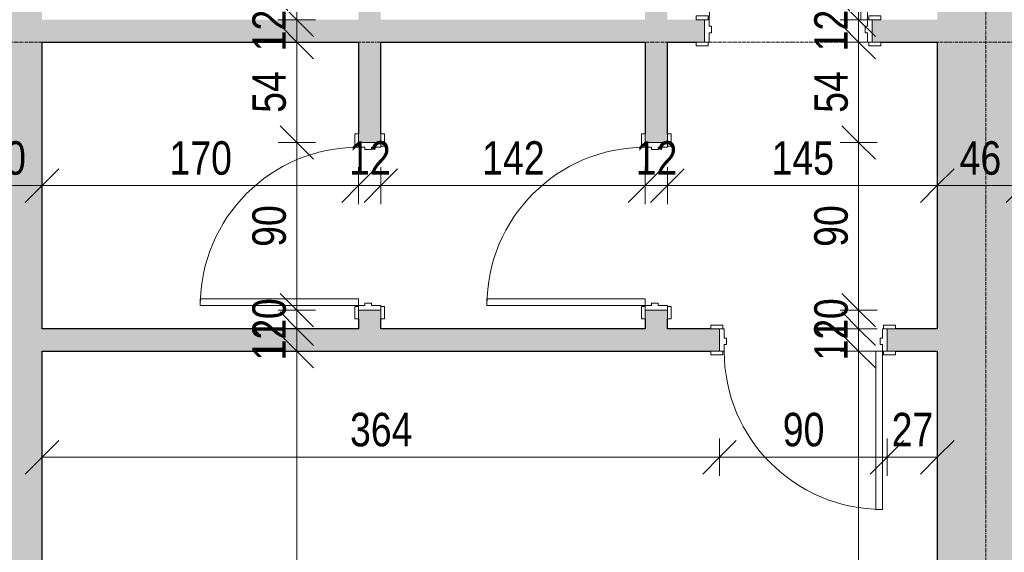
# Model space of a CAD drawing. Header units: centimetres. Extents: x 14852 to 18341, y -10824 to -8518.
# Tile 3 of 20: x 15701 to 16230, y -9880 to -9594. Entities that reach past the tile are written whole.
import ezdxf

# ---------------------------------------------------------------- set-up
doc = ezdxf.new("R2010")
doc.units = ezdxf.units.CM
doc.linetypes.add('Linia siatki', pattern=[0.9925, 0.47, -0.2175, 0.0875, -0.2175])
for name, color, linetype, lineweight in [('A-ANNO-DIMS', 211, 'Continuous', 9), ('A-ANNO-DIMS-100', 211, 'Continuous', 9), ('A-DETL-THIN', 151, 'Continuous', 9), ('A-DOOR', 31, 'Continuous', 9), ('A-DOOR-FRAM', 31, 'Continuous', 18), ('A-WALL', 113, 'Continuous', 9), ('A-WALL-PATT', 111, 'Continuous', 25), ('I-WALL', 2, 'Continuous', 9), ('S-GRID', 1, 'Continuous', 9)]:
    doc.layers.add(name, color=color, linetype=linetype, lineweight=lineweight)
doc.styles.add('Arial_1', font='arial.ttf', dxfattribs={"width": 0.8, "height": 18})
doc.dimstyles.new('Przekątna_-_1_8_mm_Arial', dxfattribs={"dimscale": 30.48, "dimtxt": 18.364669, "dimasz": 0.590551, "dimexe": 0.328084, "dimexo": 0.0625, "dimgap": 0.016404, "dimtad": 1, "dimdec": 0, "dimdsep": 46, "dimtxsty": 'Arial_1', "dimblk1": 'OBLIQUE', "dimblk2": 'OBLIQUE', "dimsah": 1, "dimcen": 0.09, "dimazin": 0, "dimtfac": 1, "dimtdec": 4, "dimtix": 1, "dimtmove": 0, "dimatfit": 3, "dimfxl": 0.328084, "dimfxlon": 1, "dimtvp": 1, "dimtolj": 1, "dimtzin": 0, "dimarcsym": 2})

# ---------------------------------------------------------------- blocks, each defined once
blk = doc.blocks.new('Drzwi-wewnętrzne-jednoskrzydłowe-dwupanelowe-drewniane - 900 x 2100mm-621464-6_Poziom posadzka II pietra inwentaryzacja')
at = {"layer": 'A-DOOR'}
for p, q in [((-49.64, 8.32), (-43.14, 8.32)), ((-49.64, 6.32), (-49.64, 8.32)), ((-43.14, 6.32), (-49.64, 6.32)), ((-43.14, 8.32), (-43.14, 6.32)), ((43.13, 8.32), (49.63, 8.32)), ((43.13, 6.32), (43.13, 8.32)), ((49.63, 6.32), (43.13, 6.32)), ((49.63, 8.32), (49.63, 6.32)), ((-49.64, -5.68), (-43.14, -5.68)), ((-49.64, -7.68), (-49.64, -5.68)), ((-43.14, -7.68), (-49.64, -7.68)), ((-43.14, -5.68), (-43.14, -7.68)), ((43.13, -5.68), (49.63, -5.68)), ((43.13, -7.68), (43.13, -5.68)), ((49.63, -7.68), (43.13, -7.68)), ((49.63, -5.68), (49.63, -7.68))]:
    blk.add_line(p, q, dxfattribs=at)
at = {"layer": 'A-DOOR', "lineweight": 18}
for p, q in [((39, -5.68), (42.5, -5.68)), ((39, -90.68), (39, -5.68)), ((42.5, -5.68), (42.5, -90.68)), ((42.5, -90.68), (39, -90.68))]:
    blk.add_line(p, q, dxfattribs=at)
at = {"layer": 'A-DOOR'}
blk.add_arc((42.5, -5.68), 85, 180, 270, dxfattribs=at)
at = {"layer": 'A-DOOR-FRAM'}
for p, q in [((-45, 6.32), (-42.5, 6.32)), ((-45, -5.68), (-45, 6.32)), ((-42.5, 6.32), (-42.5, 1.31)), ((42.5, 6.32), (45, 6.32)), ((42.5, 1.31), (42.5, 6.32)), ((45, 6.32), (45, -5.68)), ((-42.5, 1.31), (-41.23, 1.31)), ((-41.23, 1.31), (-41.23, -2.18)), ((41.23, 1.31), (42.5, 1.31)), ((41.23, -2.18), (41.23, 1.31)), ((-42.5, -2.18), (-42.5, -5.68)), ((-41.23, -2.18), (-42.5, -2.18)), ((42.5, -2.18), (41.23, -2.18)), ((42.5, -5.68), (42.5, -2.18)), ((-42.5, -5.68), (-45, -5.68)), ((45, -5.68), (42.5, -5.68))]:
    blk.add_line(p, q, dxfattribs=at)
blk = doc.blocks.new('Drzwi-wewnętrzne-jednoskrzydłowe-dwupanelowe-drewniane - 900 x 2100mm-438152-6_Poziom posadzka II pietra inwentaryzacja')
at = {"layer": 'A-DOOR', "lineweight": 18}
for p, q in [((42.5, 90.68), (39, 90.68)), ((39, 90.68), (39, 5.68)), ((42.5, 5.68), (42.5, 90.68)), ((39, 5.68), (42.5, 5.68))]:
    blk.add_line(p, q, dxfattribs=at)
at = {"layer": 'A-DOOR'}
for p, q in [((-43.14, 7.68), (-49.64, 7.68)), ((-49.64, 7.68), (-49.64, 5.68)), ((-49.64, 5.68), (-43.14, 5.68)), ((-43.14, 5.68), (-43.14, 7.68)), ((49.63, 7.68), (43.13, 7.68)), ((43.13, 7.68), (43.13, 5.68)), ((43.13, 5.68), (49.63, 5.68)), ((49.63, 5.68), (49.63, 7.68)), ((-43.14, -6.32), (-49.64, -6.32)), ((-49.64, -6.32), (-49.64, -8.32)), ((-49.64, -8.32), (-43.14, -8.32)), ((-43.14, -8.32), (-43.14, -6.32)), ((49.63, -6.32), (43.13, -6.32)), ((43.13, -6.32), (43.13, -8.32)), ((43.13, -8.32), (49.63, -8.32)), ((49.63, -8.32), (49.63, -6.32))]:
    blk.add_line(p, q, dxfattribs=at)
blk.add_arc((42.5, 5.68), 85, 90, 180, dxfattribs=at)
at = {"layer": 'A-DOOR-FRAM'}
for p, q in [((-42.5, 5.68), (-45, 5.68)), ((-45, 5.68), (-45, -6.32)), ((-42.5, 2.18), (-42.5, 5.68)), ((42.5, 5.68), (42.5, 2.18)), ((45, 5.68), (42.5, 5.68)), ((45, -6.32), (45, 5.68)), ((-41.23, 2.18), (-42.5, 2.18)), ((-41.23, -1.31), (-41.23, 2.18)), ((42.5, 2.18), (41.23, 2.18)), ((41.23, 2.18), (41.23, -1.31)), ((-42.5, -6.32), (-42.5, -1.31)), ((-42.5, -1.31), (-41.23, -1.31)), ((41.23, -1.31), (42.5, -1.31)), ((42.5, -1.31), (42.5, -6.32)), ((-45, -6.32), (-42.5, -6.32)), ((42.5, -6.32), (45, -6.32))]:
    blk.add_line(p, q, dxfattribs=at)
blk = doc.blocks.new('DIMBLOCK101-6_Poziom posadzka II pietra inwentaryzacja')
at = {"layer": 'A-ANNO-DIMS-100'}
for p, q in [((15672.62, -9682.85), (15672.62, -9672.85)), ((15672.62, -9682.85), (15681.62, -9673.85)), ((15712.62, -9682.85), (15712.62, -9672.85)), ((15712.62, -9682.85), (15721.62, -9673.85)), ((15672.62, -9682.85), (15663.62, -9691.85)), ((15672.62, -9682.85), (15712.62, -9682.85)), ((15672.62, -9682.85), (15672.62, -9692.85)), ((15712.62, -9682.85), (15703.62, -9691.85)), ((15712.62, -9682.85), (15712.62, -9692.85))]:
    blk.add_line(p, q, dxfattribs=at)
at = {"layer": 'A-ANNO-DIMS-100', "color": 0, "insert": (15681.6, -9658.98), "char_height": 18, "width": 26.4451, "attachment_point": 1, "line_spacing_factor": 0.941778, "style": 'Arial_1'}
blk.add_mtext('40', dxfattribs=at)
blk = doc.blocks.new('_Oblique')
at = {"color": 0, "linetype": 'ByBlock', "lineweight": -2}
blk.add_line((-0.5, -0.5), (0.5, 0.5), dxfattribs=at)
blk = doc.blocks.new('DIMBLOCK102-6_Poziom posadzka II pietra inwentaryzacja')
at = {"layer": 'A-ANNO-DIMS-100'}
for p, q in [((15712.62, -9682.85), (15712.62, -9672.85)), ((15712.62, -9682.85), (15721.62, -9673.85)), ((15882.62, -9682.85), (15882.62, -9672.85)), ((15882.62, -9682.85), (15891.62, -9673.85)), ((15712.62, -9682.85), (15703.62, -9691.85)), ((15712.62, -9682.85), (15882.62, -9682.85)), ((15712.62, -9682.85), (15712.62, -9692.85)), ((15882.62, -9682.85), (15873.62, -9691.85)), ((15882.62, -9682.85), (15882.62, -9692.85))]:
    blk.add_line(p, q, dxfattribs=at)
at = {"layer": 'A-ANNO-DIMS-100', "color": 0, "insert": (15781.09, -9658.98), "char_height": 18, "width": 39.6677, "attachment_point": 1, "line_spacing_factor": 0.941778, "style": 'Arial_1'}
blk.add_mtext('170', dxfattribs=at)
blk = doc.blocks.new('DIMBLOCK103-6_Poziom posadzka II pietra inwentaryzacja')
at = {"layer": 'A-ANNO-DIMS-100'}
for p, q in [((15882.62, -9682.85), (15882.62, -9672.85)), ((15882.62, -9682.85), (15891.62, -9673.85)), ((15894.62, -9682.85), (15894.62, -9672.85)), ((15894.62, -9682.85), (15903.62, -9673.85)), ((15882.62, -9682.85), (15873.62, -9691.85)), ((15882.62, -9682.85), (15894.62, -9682.85)), ((15882.62, -9682.85), (15882.62, -9692.85)), ((15894.62, -9682.85), (15885.62, -9691.85)), ((15894.62, -9682.85), (15894.62, -9692.85))]:
    blk.add_line(p, q, dxfattribs=at)
at = {"layer": 'A-ANNO-DIMS-100', "color": 0, "insert": (15877.6, -9658.98), "char_height": 18, "width": 26.4451, "attachment_point": 1, "line_spacing_factor": 0.941778, "style": 'Arial_1'}
blk.add_mtext('12', dxfattribs=at)
blk = doc.blocks.new('DIMBLOCK104-6_Poziom posadzka II pietra inwentaryzacja')
at = {"layer": 'A-ANNO-DIMS-100'}
for p, q in [((15894.62, -9682.85), (15894.62, -9672.85)), ((15894.62, -9682.85), (15903.62, -9673.85)), ((16036.62, -9682.85), (16036.62, -9672.85)), ((16036.62, -9682.85), (16045.62, -9673.85)), ((15894.62, -9682.85), (15885.62, -9691.85)), ((15894.62, -9682.85), (16036.62, -9682.85)), ((15894.62, -9682.85), (15894.62, -9692.85)), ((16036.62, -9682.85), (16027.62, -9691.85)), ((16036.62, -9682.85), (16036.62, -9692.85))]:
    blk.add_line(p, q, dxfattribs=at)
at = {"layer": 'A-ANNO-DIMS-100', "color": 0, "insert": (15949.09, -9658.98), "char_height": 18, "width": 39.6677, "attachment_point": 1, "line_spacing_factor": 0.941778, "style": 'Arial_1'}
blk.add_mtext('142', dxfattribs=at)
blk = doc.blocks.new('DIMBLOCK105-6_Poziom posadzka II pietra inwentaryzacja')
at = {"layer": 'A-ANNO-DIMS-100'}
for p, q in [((16036.62, -9682.85), (16036.62, -9672.85)), ((16036.62, -9682.85), (16045.62, -9673.85)), ((16048.62, -9682.85), (16048.62, -9672.85)), ((16048.62, -9682.85), (16057.62, -9673.85)), ((16036.62, -9682.85), (16027.62, -9691.85)), ((16036.62, -9682.85), (16048.62, -9682.85)), ((16036.62, -9682.85), (16036.62, -9692.85)), ((16048.62, -9682.85), (16039.62, -9691.85)), ((16048.62, -9682.85), (16048.62, -9692.85))]:
    blk.add_line(p, q, dxfattribs=at)
at = {"layer": 'A-ANNO-DIMS-100', "color": 0, "insert": (16031.6, -9658.98), "char_height": 18, "width": 26.4451, "attachment_point": 1, "line_spacing_factor": 0.941778, "style": 'Arial_1'}
blk.add_mtext('12', dxfattribs=at)
blk = doc.blocks.new('DIMBLOCK106-6_Poziom posadzka II pietra inwentaryzacja')
at = {"layer": 'A-ANNO-DIMS-100'}
for p, q in [((16048.62, -9682.85), (16048.62, -9672.85)), ((16048.62, -9682.85), (16057.62, -9673.85)), ((16193.62, -9682.85), (16193.62, -9672.85)), ((16193.62, -9682.85), (16202.62, -9673.85)), ((16048.62, -9682.85), (16039.62, -9691.85)), ((16048.62, -9682.85), (16193.62, -9682.85)), ((16048.62, -9682.85), (16048.62, -9692.85)), ((16193.62, -9682.85), (16184.62, -9691.85)), ((16193.62, -9682.85), (16193.62, -9692.85))]:
    blk.add_line(p, q, dxfattribs=at)
at = {"layer": 'A-ANNO-DIMS-100', "color": 0, "insert": (16104.59, -9658.98), "char_height": 18, "width": 39.6677, "attachment_point": 1, "line_spacing_factor": 0.941778, "style": 'Arial_1'}
blk.add_mtext('145', dxfattribs=at)
blk = doc.blocks.new('DIMBLOCK107-6_Poziom posadzka II pietra inwentaryzacja')
at = {"layer": 'A-ANNO-DIMS-100'}
for p, q in [((16193.62, -9682.85), (16193.62, -9672.85)), ((16193.62, -9682.85), (16202.62, -9673.85)), ((16239.62, -9682.85), (16239.62, -9672.85)), ((16239.62, -9682.85), (16248.62, -9673.85)), ((16193.62, -9682.85), (16184.62, -9691.85)), ((16193.62, -9682.85), (16239.62, -9682.85)), ((16193.62, -9682.85), (16193.62, -9692.85)), ((16239.62, -9682.85), (16230.62, -9691.85)), ((16239.62, -9682.85), (16239.62, -9692.85))]:
    blk.add_line(p, q, dxfattribs=at)
at = {"layer": 'A-ANNO-DIMS-100', "color": 0, "insert": (16205.6, -9658.98), "char_height": 18, "width": 26.4451, "attachment_point": 1, "line_spacing_factor": 0.941778, "style": 'Arial_1'}
blk.add_mtext('46', dxfattribs=at)
blk = doc.blocks.new('DIMBLOCK128-6_Poziom posadzka II pietra inwentaryzacja')
at = {"layer": 'A-ANNO-DIMS-100'}
for p, q in [((15712.62, -9828.73), (15712.62, -9818.73)), ((15712.62, -9828.73), (15721.62, -9819.73)), ((16076.62, -9828.73), (16076.62, -9818.73)), ((16076.62, -9828.73), (16085.62, -9819.73)), ((15712.62, -9828.73), (15703.62, -9837.73)), ((15712.62, -9828.73), (16076.62, -9828.73)), ((15712.62, -9828.73), (15712.62, -9838.73)), ((16076.62, -9828.73), (16067.62, -9837.73)), ((16076.62, -9828.73), (16076.62, -9838.73))]:
    blk.add_line(p, q, dxfattribs=at)
at = {"layer": 'A-ANNO-DIMS-100', "color": 0, "insert": (15878.09, -9804.86), "char_height": 18, "width": 39.6677, "attachment_point": 1, "line_spacing_factor": 0.941778, "style": 'Arial_1'}
blk.add_mtext('364', dxfattribs=at)
blk = doc.blocks.new('DIMBLOCK129-6_Poziom posadzka II pietra inwentaryzacja')
at = {"layer": 'A-ANNO-DIMS-100'}
for p, q in [((16076.62, -9828.73), (16076.62, -9818.73)), ((16076.62, -9828.73), (16085.62, -9819.73)), ((16166.62, -9828.73), (16166.62, -9818.73)), ((16166.62, -9828.73), (16175.62, -9819.73)), ((16076.62, -9828.73), (16067.62, -9837.73)), ((16076.62, -9828.73), (16166.62, -9828.73)), ((16076.62, -9828.73), (16076.62, -9838.73)), ((16166.62, -9828.73), (16157.62, -9837.73)), ((16166.62, -9828.73), (16166.62, -9838.73))]:
    blk.add_line(p, q, dxfattribs=at)
at = {"layer": 'A-ANNO-DIMS-100', "color": 0, "insert": (16110.6, -9804.86), "char_height": 18, "width": 26.4451, "attachment_point": 1, "line_spacing_factor": 0.941778, "style": 'Arial_1'}
blk.add_mtext('90', dxfattribs=at)
blk = doc.blocks.new('DIMBLOCK130-6_Poziom posadzka II pietra inwentaryzacja')
at = {"layer": 'A-ANNO-DIMS-100'}
for p, q in [((16166.62, -9828.73), (16166.62, -9818.73)), ((16166.62, -9828.73), (16175.62, -9819.73)), ((16193.62, -9828.73), (16193.62, -9818.73)), ((16193.62, -9828.73), (16202.62, -9819.73)), ((16166.62, -9828.73), (16157.62, -9837.73)), ((16166.62, -9828.73), (16193.62, -9828.73)), ((16166.62, -9828.73), (16166.62, -9838.73)), ((16193.62, -9828.73), (16184.62, -9837.73)), ((16193.62, -9828.73), (16193.62, -9838.73))]:
    blk.add_line(p, q, dxfattribs=at)
at = {"layer": 'A-ANNO-DIMS-100', "color": 0, "insert": (16169.1, -9804.86), "char_height": 18, "width": 26.4451, "attachment_point": 1, "line_spacing_factor": 0.941778, "style": 'Arial_1'}
blk.add_mtext('27', dxfattribs=at)
blk = doc.blocks.new('DIMBLOCK183-6_Poziom posadzka II pietra inwentaryzacja')
at = {"layer": 'A-ANNO-DIMS-100'}
for p, q in [((15849.48, -9542.71), (15840.48, -9533.71)), ((15849.48, -9542.71), (15839.48, -9542.71)), ((15849.48, -9542.71), (15849.48, -9593.71)), ((15849.48, -9542.71), (15858.48, -9551.71)), ((15849.48, -9542.71), (15859.48, -9542.71)), ((15849.48, -9593.71), (15840.48, -9584.71)), ((15849.48, -9593.71), (15839.48, -9593.71)), ((15849.48, -9593.71), (15858.48, -9602.71)), ((15849.48, -9593.71), (15859.48, -9593.71))]:
    blk.add_line(p, q, dxfattribs=at)
at = {"layer": 'A-ANNO-DIMS-100', "color": 0, "insert": (15825.61, -9579.23), "char_height": 18, "width": 26.4451, "attachment_point": 1, "rotation": 90, "line_spacing_factor": 0.941778, "style": 'Arial_1'}
blk.add_mtext('51', dxfattribs=at)
blk = doc.blocks.new('DIMBLOCK184-6_Poziom posadzka II pietra inwentaryzacja')
at = {"layer": 'A-ANNO-DIMS-100'}
for p, q in [((15849.48, -9593.71), (15840.48, -9584.71)), ((15849.48, -9593.71), (15839.48, -9593.71)), ((15849.48, -9593.71), (15849.48, -9605.71)), ((15849.48, -9593.71), (15858.48, -9602.71)), ((15849.48, -9593.71), (15859.48, -9593.71)), ((15849.48, -9605.71), (15840.48, -9596.71)), ((15849.48, -9605.71), (15839.48, -9605.71)), ((15849.48, -9605.71), (15858.48, -9614.71)), ((15849.48, -9605.71), (15859.48, -9605.71))]:
    blk.add_line(p, q, dxfattribs=at)
at = {"layer": 'A-ANNO-DIMS-100', "color": 0, "insert": (15825.61, -9610.73), "char_height": 18, "width": 26.4451, "attachment_point": 1, "rotation": 90, "line_spacing_factor": 0.941778, "style": 'Arial_1'}
blk.add_mtext('12', dxfattribs=at)
blk = doc.blocks.new('DIMBLOCK185-6_Poziom posadzka II pietra inwentaryzacja')
at = {"layer": 'A-ANNO-DIMS-100'}
for p, q in [((15849.48, -9605.71), (15840.48, -9596.71)), ((15849.48, -9605.71), (15839.48, -9605.71)), ((15849.48, -9605.71), (15849.48, -9659.71)), ((15849.48, -9605.71), (15858.48, -9614.71)), ((15849.48, -9605.71), (15859.48, -9605.71)), ((15849.48, -9659.71), (15840.48, -9650.71)), ((15849.48, -9659.71), (15839.48, -9659.71)), ((15849.48, -9659.71), (15858.48, -9668.71)), ((15849.48, -9659.71), (15859.48, -9659.71))]:
    blk.add_line(p, q, dxfattribs=at)
at = {"layer": 'A-ANNO-DIMS-100', "color": 0, "insert": (15825.61, -9643.73), "char_height": 18, "width": 26.4451, "attachment_point": 1, "rotation": 90, "line_spacing_factor": 0.941778, "style": 'Arial_1'}
blk.add_mtext('54', dxfattribs=at)
blk = doc.blocks.new('DIMBLOCK186-6_Poziom posadzka II pietra inwentaryzacja')
at = {"layer": 'A-ANNO-DIMS-100'}
for p, q in [((15849.48, -9659.71), (15840.48, -9650.71)), ((15849.48, -9659.71), (15839.48, -9659.71)), ((15849.48, -9659.71), (15849.48, -9749.71)), ((15849.48, -9659.71), (15858.48, -9668.71)), ((15849.48, -9659.71), (15859.48, -9659.71)), ((15849.48, -9749.71), (15840.48, -9740.71)), ((15849.48, -9749.71), (15839.48, -9749.71)), ((15849.48, -9749.71), (15858.48, -9758.71)), ((15849.48, -9749.71), (15859.48, -9749.71))]:
    blk.add_line(p, q, dxfattribs=at)
at = {"layer": 'A-ANNO-DIMS-100', "color": 0, "insert": (15825.61, -9715.73), "char_height": 18, "width": 26.4451, "attachment_point": 1, "rotation": 90, "line_spacing_factor": 0.941778, "style": 'Arial_1'}
blk.add_mtext('90', dxfattribs=at)
blk = doc.blocks.new('DIMBLOCK187-6_Poziom posadzka II pietra inwentaryzacja')
at = {"layer": 'A-ANNO-DIMS-100'}
for p, q in [((15849.48, -9749.71), (15840.48, -9740.71)), ((15849.48, -9749.71), (15839.48, -9749.71)), ((15849.48, -9759.71), (15840.48, -9750.71)), ((15849.48, -9749.71), (15849.48, -9759.71)), ((15849.48, -9749.71), (15858.48, -9758.71)), ((15849.48, -9749.71), (15859.48, -9749.71)), ((15849.48, -9759.71), (15839.48, -9759.71)), ((15849.48, -9759.71), (15858.48, -9768.71)), ((15849.48, -9759.71), (15859.48, -9759.71))]:
    blk.add_line(p, q, dxfattribs=at)
at = {"layer": 'A-ANNO-DIMS-100', "color": 0, "insert": (15825.61, -9765.73), "char_height": 18, "width": 26.4451, "attachment_point": 1, "rotation": 90, "line_spacing_factor": 0.941778, "style": 'Arial_1'}
blk.add_mtext('10', dxfattribs=at)
blk = doc.blocks.new('DIMBLOCK188-6_Poziom posadzka II pietra inwentaryzacja')
at = {"layer": 'A-ANNO-DIMS-100'}
for p, q in [((15849.48, -9759.71), (15840.48, -9750.71)), ((15849.48, -9759.71), (15839.48, -9759.71)), ((15849.48, -9759.71), (15849.48, -9771.71)), ((15849.48, -9759.71), (15858.48, -9768.71)), ((15849.48, -9759.71), (15859.48, -9759.71)), ((15849.48, -9771.71), (15840.48, -9762.71)), ((15849.48, -9771.71), (15839.48, -9771.71)), ((15849.48, -9771.71), (15858.48, -9780.71)), ((15849.48, -9771.71), (15859.48, -9771.71))]:
    blk.add_line(p, q, dxfattribs=at)
at = {"layer": 'A-ANNO-DIMS-100', "color": 0, "insert": (15825.61, -9776.73), "char_height": 18, "width": 26.4451, "attachment_point": 1, "rotation": 90, "line_spacing_factor": 0.941778, "style": 'Arial_1'}
blk.add_mtext('12', dxfattribs=at)
blk = doc.blocks.new('DIMBLOCK189-6_Poziom posadzka II pietra inwentaryzacja')
at = {"layer": 'A-ANNO-DIMS-100'}
for p, q in [((15849.48, -9771.71), (15840.48, -9762.71)), ((15849.48, -9771.71), (15839.48, -9771.71)), ((15849.48, -9771.71), (15849.48, -10137.39)), ((15849.48, -9771.71), (15858.48, -9780.71)), ((15849.48, -9771.71), (15859.48, -9771.71)), ((15849.48, -10137.39), (15840.48, -10128.39)), ((15849.48, -10137.39), (15839.48, -10137.39)), ((15849.48, -10137.39), (15858.48, -10146.39)), ((15849.48, -10137.39), (15859.48, -10137.39))]:
    blk.add_line(p, q, dxfattribs=at)
at = {"layer": 'A-ANNO-DIMS-100', "color": 0, "insert": (15825.61, -9971.08), "char_height": 18, "width": 39.6677, "attachment_point": 1, "rotation": 90, "line_spacing_factor": 0.941778, "style": 'Arial_1'}
blk.add_mtext('366', dxfattribs=at)
blk = doc.blocks.new('DIMBLOCK200-6_Poziom posadzka II pietra inwentaryzacja')
at = {"layer": 'A-ANNO-DIMS-100'}
for p, q in [((16151.36, -9542.21), (16142.36, -9533.21)), ((16151.36, -9542.21), (16141.36, -9542.21)), ((16151.36, -9542.21), (16151.36, -9593.71)), ((16151.36, -9542.21), (16160.36, -9551.21)), ((16151.36, -9542.21), (16161.36, -9542.21)), ((16151.36, -9593.71), (16142.36, -9584.71)), ((16151.36, -9593.71), (16141.36, -9593.71)), ((16151.36, -9593.71), (16160.36, -9602.71)), ((16151.36, -9593.71), (16161.36, -9593.71))]:
    blk.add_line(p, q, dxfattribs=at)
at = {"layer": 'A-ANNO-DIMS-100', "color": 0, "insert": (16127.5, -9578.98), "char_height": 18, "width": 26.4451, "attachment_point": 1, "rotation": 90, "line_spacing_factor": 0.941778, "style": 'Arial_1'}
blk.add_mtext('52', dxfattribs=at)
blk = doc.blocks.new('DIMBLOCK201-6_Poziom posadzka II pietra inwentaryzacja')
at = {"layer": 'A-ANNO-DIMS-100'}
for p, q in [((16151.36, -9593.71), (16142.36, -9584.71)), ((16151.36, -9593.71), (16141.36, -9593.71)), ((16151.36, -9593.71), (16151.36, -9605.71)), ((16151.36, -9593.71), (16160.36, -9602.71)), ((16151.36, -9593.71), (16161.36, -9593.71)), ((16151.36, -9605.71), (16142.36, -9596.71)), ((16151.36, -9605.71), (16141.36, -9605.71)), ((16151.36, -9605.71), (16160.36, -9614.71)), ((16151.36, -9605.71), (16161.36, -9605.71))]:
    blk.add_line(p, q, dxfattribs=at)
at = {"layer": 'A-ANNO-DIMS-100', "color": 0, "insert": (16127.5, -9610.73), "char_height": 18, "width": 26.4451, "attachment_point": 1, "rotation": 90, "line_spacing_factor": 0.941778, "style": 'Arial_1'}
blk.add_mtext('12', dxfattribs=at)
blk = doc.blocks.new('DIMBLOCK202-6_Poziom posadzka II pietra inwentaryzacja')
at = {"layer": 'A-ANNO-DIMS-100'}
for p, q in [((16151.36, -9605.71), (16142.36, -9596.71)), ((16151.36, -9605.71), (16141.36, -9605.71)), ((16151.36, -9605.71), (16151.36, -9659.71)), ((16151.36, -9605.71), (16160.36, -9614.71)), ((16151.36, -9605.71), (16161.36, -9605.71)), ((16151.36, -9659.71), (16142.36, -9650.71)), ((16151.36, -9659.71), (16141.36, -9659.71)), ((16151.36, -9659.71), (16160.36, -9668.71)), ((16151.36, -9659.71), (16161.36, -9659.71))]:
    blk.add_line(p, q, dxfattribs=at)
at = {"layer": 'A-ANNO-DIMS-100', "color": 0, "insert": (16127.5, -9643.73), "char_height": 18, "width": 26.4451, "attachment_point": 1, "rotation": 90, "line_spacing_factor": 0.941778, "style": 'Arial_1'}
blk.add_mtext('54', dxfattribs=at)
blk = doc.blocks.new('DIMBLOCK203-6_Poziom posadzka II pietra inwentaryzacja')
at = {"layer": 'A-ANNO-DIMS-100'}
for p, q in [((16151.36, -9659.71), (16142.36, -9650.71)), ((16151.36, -9659.71), (16141.36, -9659.71)), ((16151.36, -9659.71), (16151.36, -9749.71)), ((16151.36, -9659.71), (16160.36, -9668.71)), ((16151.36, -9659.71), (16161.36, -9659.71)), ((16151.36, -9749.71), (16142.36, -9740.71)), ((16151.36, -9749.71), (16141.36, -9749.71)), ((16151.36, -9749.71), (16160.36, -9758.71)), ((16151.36, -9749.71), (16161.36, -9749.71))]:
    blk.add_line(p, q, dxfattribs=at)
at = {"layer": 'A-ANNO-DIMS-100', "color": 0, "insert": (16127.5, -9715.73), "char_height": 18, "width": 26.4451, "attachment_point": 1, "rotation": 90, "line_spacing_factor": 0.941778, "style": 'Arial_1'}
blk.add_mtext('90', dxfattribs=at)
blk = doc.blocks.new('DIMBLOCK204-6_Poziom posadzka II pietra inwentaryzacja')
at = {"layer": 'A-ANNO-DIMS-100'}
for p, q in [((16151.36, -9749.71), (16142.36, -9740.71)), ((16151.36, -9749.71), (16141.36, -9749.71)), ((16151.36, -9759.71), (16142.36, -9750.71)), ((16151.36, -9749.71), (16151.36, -9759.71)), ((16151.36, -9749.71), (16160.36, -9758.71)), ((16151.36, -9749.71), (16161.36, -9749.71)), ((16151.36, -9759.71), (16141.36, -9759.71)), ((16151.36, -9759.71), (16160.36, -9768.71)), ((16151.36, -9759.71), (16161.36, -9759.71))]:
    blk.add_line(p, q, dxfattribs=at)
at = {"layer": 'A-ANNO-DIMS-100', "color": 0, "insert": (16127.5, -9765.73), "char_height": 18, "width": 26.4451, "attachment_point": 1, "rotation": 90, "line_spacing_factor": 0.941778, "style": 'Arial_1'}
blk.add_mtext('10', dxfattribs=at)
blk = doc.blocks.new('DIMBLOCK205-6_Poziom posadzka II pietra inwentaryzacja')
at = {"layer": 'A-ANNO-DIMS-100'}
for p, q in [((16151.36, -9759.71), (16142.36, -9750.71)), ((16151.36, -9759.71), (16141.36, -9759.71)), ((16151.36, -9759.71), (16151.36, -9771.71)), ((16151.36, -9759.71), (16160.36, -9768.71)), ((16151.36, -9759.71), (16161.36, -9759.71)), ((16151.36, -9771.71), (16142.36, -9762.71)), ((16151.36, -9771.71), (16141.36, -9771.71)), ((16151.36, -9771.71), (16160.36, -9780.71)), ((16151.36, -9771.71), (16161.36, -9771.71))]:
    blk.add_line(p, q, dxfattribs=at)
at = {"layer": 'A-ANNO-DIMS-100', "color": 0, "insert": (16127.5, -9776.73), "char_height": 18, "width": 26.4451, "attachment_point": 1, "rotation": 90, "line_spacing_factor": 0.941778, "style": 'Arial_1'}
blk.add_mtext('12', dxfattribs=at)
blk = doc.blocks.new('DIMBLOCK206-6_Poziom posadzka II pietra inwentaryzacja')
at = {"layer": 'A-ANNO-DIMS-100'}
for p, q in [((16151.36, -9771.71), (16142.36, -9762.71)), ((16151.36, -9771.71), (16141.36, -9771.71)), ((16151.36, -9771.71), (16151.36, -10137.39)), ((16151.36, -9771.71), (16160.36, -9780.71)), ((16151.36, -9771.71), (16161.36, -9771.71)), ((16151.36, -10137.39), (16142.36, -10128.39)), ((16151.36, -10137.39), (16141.36, -10137.39)), ((16151.36, -10137.39), (16160.36, -10146.39)), ((16151.36, -10137.39), (16161.36, -10137.39))]:
    blk.add_line(p, q, dxfattribs=at)
at = {"layer": 'A-ANNO-DIMS-100', "color": 0, "insert": (16127.5, -9971.08), "char_height": 18, "width": 39.6677, "attachment_point": 1, "rotation": 90, "line_spacing_factor": 0.941778, "style": 'Arial_1'}
blk.add_mtext('366', dxfattribs=at)

msp = doc.modelspace()

# ---------------------------------------------------------------- hatches: boundary and pattern name
at = {"layer": 'A-WALL-PATT', "lineweight": 9}
h = msp.add_hatch(color=256, dxfattribs=at)
h.paths.add_polyline_path([(16239.62, -10415.71), (16239.62, -9542.21), (16193.62, -9542.21), (16193.62, -10415.71)])
h.paths.add_polyline_path([(16239.62, -9452.21), (16239.62, -8812.71), (16193.62, -8812.71), (16193.62, -9452.21), (16236.12, -9452.21)])
h = msp.add_hatch(color=256, dxfattribs=at)
h.paths.add_polyline_path([(15712.62, -10350.71), (15712.62, -9538.21), (15672.62, -9538.21), (15672.62, -10350.71), (15698.84, -10350.71)])
h.paths.add_polyline_path([(15698.84, -9448.21), (15712.62, -9448.21), (15712.62, -8907.71), (15672.62, -8907.71), (15672.62, -9448.21), (15679.62, -9448.21)])
h = msp.add_hatch(color=256, dxfattribs=at)
h.paths.add_polyline_path([(15882.62, -9759.71), (15894.62, -9759.71), (15894.62, -9749.71), (15882.62, -9749.71), (15882.62, -9754.35)])
h.paths.add_polyline_path([(15894.62, -9659.71), (15894.62, -9605.71), (15882.62, -9605.71), (15882.62, -9659.71), (15889.62, -9659.71)])
h.paths.add_polyline_path([(15889.62, -9593.71), (15894.62, -9593.71), (15894.62, -9542.71), (15882.62, -9542.71), (15882.62, -9593.71)])
h.paths.add_polyline_path([(15889.62, -9452.71), (15894.62, -9452.71), (15894.62, -9404.71), (15882.62, -9404.71), (15882.62, -9452.71), (15886.12, -9452.71)])
h = msp.add_hatch(color=256, dxfattribs=at)
h.paths.add_polyline_path([(16036.62, -9759.71), (16048.62, -9759.71), (16048.62, -9749.71), (16036.62, -9749.71), (16036.62, -9754.35)])
h.paths.add_polyline_path([(16048.62, -9659.71), (16048.62, -9605.71), (16036.62, -9605.71), (16036.62, -9659.71), (16043.62, -9659.71)])
h.paths.add_polyline_path([(16036.62, -9593.71), (16048.62, -9593.71), (16048.62, -9542.71), (16036.62, -9542.71), (16036.62, -9547.35)])
h.paths.add_polyline_path([(16036.62, -9452.71), (16048.62, -9452.71), (16048.62, -9404.71), (16036.62, -9404.71), (16036.62, -9448.08)])
h = msp.add_hatch(color=256, dxfattribs=at)
h.paths.add_polyline_path([(16068.62, -9605.71), (16068.62, -9593.71), (15712.62, -9593.71), (15712.62, -9605.71), (16063.99, -9605.71)])
h.paths.add_polyline_path([(16158.62, -9605.71), (16193.62, -9605.71), (16193.62, -9593.71), (16158.62, -9593.71), (16158.62, -9600.71)])
h = msp.add_hatch(color=256, dxfattribs=at)
h.paths.add_polyline_path([(16166.62, -9771.71), (16193.62, -9771.71), (16193.62, -9759.71), (16166.62, -9759.71), (16166.62, -9768.21)])
h.paths.add_polyline_path([(16071.99, -9771.71), (16076.62, -9771.71), (16076.62, -9759.71), (15712.62, -9759.71), (15712.62, -9771.71), (15923.92, -9771.71)])

# ---------------------------------------------------------------- linework, layer by layer
at = {"layer": 'A-DETL-THIN'}
msp.add_line((15712.62, -9794.2), (15712.62, -9790.2), dxfattribs=at)
at = {"layer": 'A-WALL', "lineweight": 25}
for p, q in [((15712.62, -9605.71), (15882.62, -9605.71)), ((15882.62, -9605.71), (15882.62, -9655.08)), ((15894.62, -9605.71), (16036.62, -9605.71)), ((15894.62, -9655.08), (15894.62, -9605.71)), ((16036.62, -9605.71), (16036.62, -9655.08)), ((16048.62, -9605.71), (16063.99, -9605.71)), ((16048.62, -9655.08), (16048.62, -9605.71)), ((16163.26, -9605.71), (16193.62, -9605.71)), ((16193.62, -9605.71), (16193.62, -9759.71)), ((15882.62, -9754.35), (15882.62, -9759.71)), ((15894.62, -9759.71), (15894.62, -9754.35)), ((16036.62, -9754.35), (16036.62, -9759.71)), ((16048.62, -9759.71), (16048.62, -9754.35)), ((15882.62, -9759.71), (15712.62, -9759.71)), ((16036.62, -9759.71), (15894.62, -9759.71)), ((16071.99, -9759.71), (16048.62, -9759.71)), ((16193.62, -9759.71), (16171.26, -9759.71)), ((15712.62, -9771.71), (16071.99, -9771.71)), ((16171.26, -9771.71), (16193.62, -9771.71)), ((16193.62, -9771.71), (16193.62, -10137.39))]:
    msp.add_line(p, q, dxfattribs=at)
at = {"layer": 'I-WALL', "lineweight": 25}
for p, q in [((15712.62, -9759.71), (15712.62, -9605.71)), ((15712.62, -10137.39), (15712.62, -9771.71))]:
    msp.add_line(p, q, dxfattribs=at)
at = {"layer": 'S-GRID', "linetype": 'Linia siatki'}
for p, q in [((16219.62, -8517.72), (16219.62, -10764.35)), ((14852.38, -9605.71), (18281.26, -9605.71))]:
    msp.add_line(p, q, dxfattribs=at)

# ---------------------------------------------------------------- block references
at = {"layer": 'A-DOOR'}
for name, p in [('Drzwi-wewnętrzne-jednoskrzydłowe-dwupanelowe-drewniane - 900 x 2100mm-438152-6_Poziom posadzka II pietra inwentaryzacja', (16113.62, -9599.4)), ('Drzwi-wewnętrzne-jednoskrzydłowe-dwupanelowe-drewniane - 900 x 2100mm-621464-6_Poziom posadzka II pietra inwentaryzacja', (16121.62, -9766.03))]:
    msp.add_blockref(name, p, dxfattribs=at)
at = {"layer": 'A-DOOR', "rotation": 270}
for p in [(15888.31, -9704.71), (16042.31, -9704.71)]:
    msp.add_blockref('Drzwi-wewnętrzne-jednoskrzydłowe-dwupanelowe-drewniane - 900 x 2100mm-621464-6_Poziom posadzka II pietra inwentaryzacja', p, dxfattribs=at)

# ---------------------------------------------------------------- dimensions: what is measured, and where the dimension line sits
at = {"layer": 'A-ANNO-DIMS'}
for base, p1, p2, override, picture, middle in [((15849.48, -9593.71), (15859.48, -9542.71), (15859.48, -9593.71), {"dimpost": '<>', "dimfxl": 51}, 'DIMBLOCK183-6_Poziom posadzka II pietra inwentaryzacja', (15839.79, -9568.21)), ((16151.36469417, -9593.7148915), (16161.36469417, -9542.2148915), (16161.36469417, -9593.7148915), {"dimpost": '<>', "dimfxl": 51.5}, 'DIMBLOCK200-6_Poziom posadzka II pietra inwentaryzacja', (16141.67438034, -9567.9648915)), ((15849.48, -9605.71), (15859.48, -9593.71), (15859.48, -9605.71), {"dimpost": '<>', "dimfxl": 12}, 'DIMBLOCK184-6_Poziom posadzka II pietra inwentaryzacja', (15839.95, -9599.71)), ((16151.36, -9605.71), (16161.36, -9593.71), (16161.36, -9605.71), {"dimpost": '<>', "dimfxl": 12}, 'DIMBLOCK201-6_Poziom posadzka II pietra inwentaryzacja', (16141.83, -9599.71)), ((15849.48, -9659.71), (15859.48, -9605.71), (15859.48, -9659.71), {"dimpost": '<>', "dimfxl": 54}, 'DIMBLOCK185-6_Poziom posadzka II pietra inwentaryzacja', (15839.83, -9632.71)), ((16151.36, -9659.71), (16161.36, -9605.71), (16141.36, -9659.71), {"dimpost": '<>', "dimfxl": 57.58472}, 'DIMBLOCK202-6_Poziom posadzka II pietra inwentaryzacja', (16141.71, -9632.71)), ((15849.48, -9749.71), (15859.48, -9659.71), (15859.48, -9749.71), {"dimpost": '<>', "dimfxl": 90}, 'DIMBLOCK186-6_Poziom posadzka II pietra inwentaryzacja', (15839.79, -9704.71)), ((16151.36, -9749.71), (16141.36, -9659.71), (16141.36, -9749.71), {"dimpost": '<>', "dimfxl": 90}, 'DIMBLOCK203-6_Poziom posadzka II pietra inwentaryzacja', (16141.67, -9704.71)), ((15849.48, -9759.71), (15859.48, -9749.71), (15859.48, -9759.71), {"dimpost": '<>', "dimfxl": 10}, 'DIMBLOCK187-6_Poziom posadzka II pietra inwentaryzacja', (15839.79, -9754.71)), ((16151.36, -9759.71), (16141.36, -9749.71), (16161.36, -9759.71), {"dimpost": '<>', "dimfxl": 22.36068}, 'DIMBLOCK204-6_Poziom posadzka II pietra inwentaryzacja', (16141.67, -9754.71)), ((15849.48, -9771.71), (15859.48, -9759.71), (15859.48, -9771.71), {"dimpost": '<>', "dimfxl": 12}, 'DIMBLOCK188-6_Poziom posadzka II pietra inwentaryzacja', (15839.95, -9765.71)), ((16151.36, -9771.71), (16161.36, -9759.71), (16161.36, -9771.71), {"dimpost": '<>', "dimfxl": 12}, 'DIMBLOCK205-6_Poziom posadzka II pietra inwentaryzacja', (16141.83, -9765.71)), ((15849.48, -10137.39), (15859.48, -9771.71), (15859.48, -10137.39), {"dimpost": '<>', "dimfxl": 365.677035}, 'DIMBLOCK189-6_Poziom posadzka II pietra inwentaryzacja', (15839.79, -9954.55)), ((16151.36, -10137.39), (16161.36, -9771.71), (16161.36, -10137.39), {"dimpost": '<>', "dimfxl": 365.677035}, 'DIMBLOCK206-6_Poziom posadzka II pietra inwentaryzacja', (16141.67, -9954.55))]:
    dim = msp.add_linear_dim(base=base, p1=p1, p2=p2, angle=90, dimstyle='Przekątna_-_1_8_mm_Arial', override=override, dxfattribs=at)
    dim.commit()
    dim.dimension.update_dxf_attribs({"geometry": picture, "text_midpoint": middle})
for base, p1, p2, override, picture, middle in [((15712.62, -9682.85), (15672.62, -9672.85), (15712.62, -9672.85), {"dimpost": '<>', "dimfxl": 40}, 'DIMBLOCK101-6_Poziom posadzka II pietra inwentaryzacja', (15692.62, -9673.16)), ((15882.62, -9682.85), (15712.62, -9672.85), (15882.62, -9672.85), {"dimpost": '<>', "dimfxl": 170}, 'DIMBLOCK102-6_Poziom posadzka II pietra inwentaryzacja', (15797.62, -9673.16)), ((15894.62, -9682.85), (15882.62, -9672.85), (15894.62, -9672.85), {"dimpost": '<>', "dimfxl": 12}, 'DIMBLOCK103-6_Poziom posadzka II pietra inwentaryzacja', (15888.62, -9673.31)), ((16036.62, -9682.85), (15894.62, -9672.85), (16036.62, -9672.85), {"dimpost": '<>', "dimfxl": 142}, 'DIMBLOCK104-6_Poziom posadzka II pietra inwentaryzacja', (15965.62, -9673.31)), ((16048.62, -9682.85), (16036.62, -9672.85), (16048.62, -9672.85), {"dimpost": '<>', "dimfxl": 12}, 'DIMBLOCK105-6_Poziom posadzka II pietra inwentaryzacja', (16042.62, -9673.31)), ((16193.62, -9682.85), (16048.62, -9672.85), (16193.62, -9672.85), {"dimpost": '<>', "dimfxl": 145}, 'DIMBLOCK106-6_Poziom posadzka II pietra inwentaryzacja', (16121.12, -9673.16)), ((16239.62, -9682.85), (16193.62, -9672.85), (16239.62, -9672.85), {"dimpost": '<>', "dimfxl": 46}, 'DIMBLOCK107-6_Poziom posadzka II pietra inwentaryzacja', (16216.62, -9673.16)), ((16076.62, -9828.73), (15712.62, -9818.73), (16076.62, -9818.73), {"dimpost": '<>', "dimfxl": 364}, 'DIMBLOCK128-6_Poziom posadzka II pietra inwentaryzacja', (15894.62, -9819.03)), ((16166.62, -9828.73), (16076.62, -9818.73), (16166.62, -9818.73), {"dimpost": '<>', "dimfxl": 90}, 'DIMBLOCK129-6_Poziom posadzka II pietra inwentaryzacja', (16121.62, -9819.04)), ((16193.62, -9828.73), (16166.62, -9818.73), (16193.62, -9818.73), {"dimpost": '<>', "dimfxl": 27}, 'DIMBLOCK130-6_Poziom posadzka II pietra inwentaryzacja', (16180.12, -9819.19))]:
    dim = msp.add_linear_dim(base=base, p1=p1, p2=p2, dimstyle='Przekątna_-_1_8_mm_Arial', override=override, dxfattribs=at)
    dim.commit()
    dim.dimension.update_dxf_attribs({"geometry": picture, "text_midpoint": middle})

doc.saveas('drawing.dxf')
